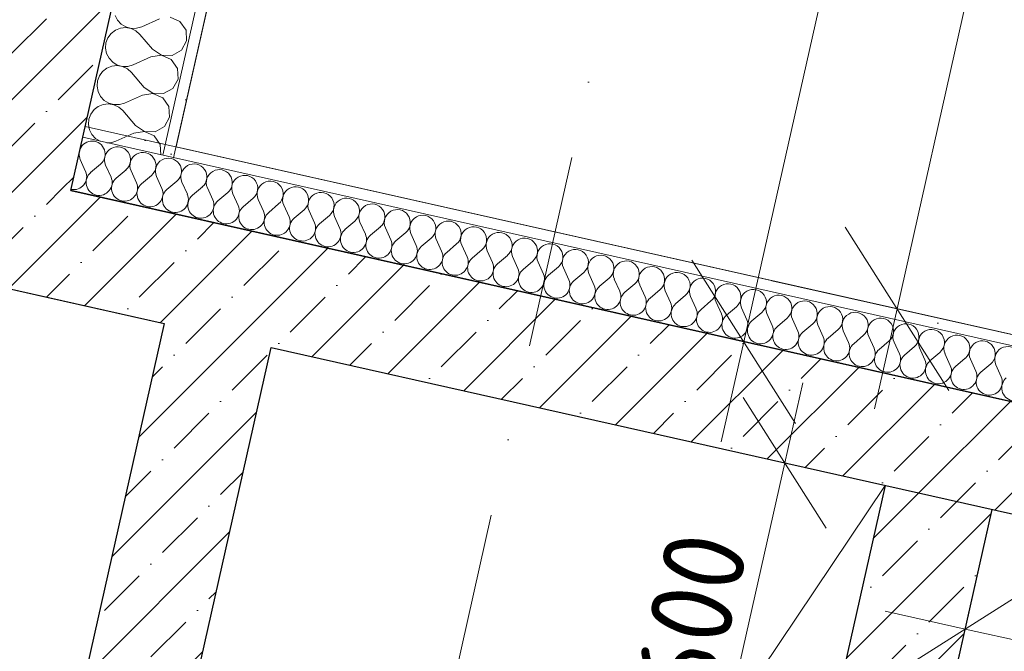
# Model space of a CAD drawing. Header units: millimetres. Extents: x -7218511 to -6645009, y 6003432 to 6221853.
# Tile 83 of 147: x -7176204 to -7174405, y 6147652 to 6148807. Entities that reach past the tile are written whole.
import ezdxf
from ezdxf.enums import TextEntityAlignment as Align

# ---------------------------------------------------------------- set-up
doc = ezdxf.new("R2010")
doc.units = ezdxf.units.MM
doc.header["$MEASUREMENT"] = 0
doc.linetypes.add('Штрихпунктирная', pattern=[670.277762, 352.777767, -176.388884, 0, -141.111112])
for name, color, linetype in [('S - МОП.АР', 7, 'Continuous'), ('АР-Стены_внутренние_пилоны.АР', 7, 'Continuous'), ('АР-Чертеж-Оси_Осевые размеры.АР', 7, 'Continuous'), ('АР-Чертеж-Размеры.АР', 7, 'Continuous'), ('ИОС-Шахты и отверстия.АР', 7, 'Continuous')]:
    doc.layers.add(name, color=color, linetype=linetype)
for name, color, linetype, lineweight in [('АР-вертикальная связь - Лифт.АР_Ном._пера__120', 7, 'Continuous', 0), ('АР-Стены_внутренние_пилоны.АР_Ном._пера__1', 7, 'Continuous', 30), ('АР-Чертеж-Оси_Осевые размеры.АР_Ном._пера__120', 7, 'Continuous', 0), ('АР-Чертеж-Размеры.АР_Ном._пера__1', 7, 'Continuous', 0), ('ИОС-Шахты и отверстия.АР_Ном._пера__1', 7, 'Continuous', 0)]:
    doc.layers.add(name, color=color, linetype=linetype, lineweight=lineweight)
doc.styles.add('РЎР“Р•РќР•Р\xa0Р\x98Р\xa0_РЎРўР\x98Р›Р¬_1', font='GOST_Common.ttf')
doc.styles.add('РЎР“Р•РќР•Р\xa0Р\x98Р\xa0_РЎРўР\x98Р›Р¬_4', font='GOTHIC.TTF')
doc.dimstyles.new('СГЕНЕРИР_СТИЛЬ__1', dxfattribs={"dimtxt": 150, "dimasz": 190, "dimexe": 0.18, "dimexo": 2000, "dimgap": 0, "dimtad": 1, "dimdec": 0, "dimzin": 0, "dimdsep": 46, "dimtxsty": 'РЎР“Р•РќР•Р\xa0Р\x98Р\xa0_РЎРўР\x98Р›Р¬_1', "dimblk": 'ARROWHEAD_6', "dimblk1": 'ARROWHEAD_6', "dimblk2": 'ARROWHEAD_6', "dimcen": 0.09, "dimclrd": 7, "dimclre": 7, "dimclrt": 7, "dimazin": 0, "dimtfac": 1, "dimtdec": 4, "dimtmove": 0, "dimatfit": 3, "dimfxl": 1, "dimtolj": 1, "dimtzin": 0, "dimarcsym": 0})
doc.dimstyles.new('СГЕНЕРИР_СТИЛЬ__2', dxfattribs={"dimtxt": 150, "dimasz": 237.5, "dimexe": 0.18, "dimexo": 0.0625, "dimgap": 0, "dimtad": 1, "dimdec": 0, "dimzin": 0, "dimdsep": 46, "dimtxsty": 'РЎР“Р•РќР•Р\xa0Р\x98Р\xa0_РЎРўР\x98Р›Р¬_1', "dimblk": 'ARROWHEAD_6', "dimblk1": 'ARROWHEAD_6', "dimblk2": 'ARROWHEAD_6', "dimcen": 0.09, "dimse1": 1, "dimse2": 1, "dimclrd": 7, "dimclre": 7, "dimclrt": 7, "dimazin": 0, "dimtfac": 1, "dimtdec": 4, "dimtmove": 0, "dimatfit": 3, "dimfxl": 1, "dimtolj": 1, "dimtzin": 0, "dimarcsym": 0})
doc.dimstyles.new('СГЕНЕРИР_СТИЛЬ__4', dxfattribs={"dimtxt": 150, "dimasz": 190, "dimexe": 0.18, "dimexo": 0.0625, "dimgap": 0, "dimtad": 1, "dimdec": 0, "dimzin": 0, "dimdsep": 46, "dimtxsty": 'РЎР“Р•РќР•Р\xa0Р\x98Р\xa0_РЎРўР\x98Р›Р¬_1', "dimblk": 'ARROWHEAD_6', "dimblk1": 'ARROWHEAD_6', "dimblk2": 'ARROWHEAD_6', "dimcen": 0.09, "dimse1": 1, "dimse2": 1, "dimclrd": 7, "dimclre": 7, "dimclrt": 7, "dimazin": 0, "dimtfac": 1, "dimtdec": 4, "dimtmove": 0, "dimatfit": 3, "dimfxl": 1, "dimtolj": 1, "dimtzin": 0, "dimarcsym": 0})
doc.dimstyles.new('СГЕНЕРИР_СТИЛЬ__5', dxfattribs={"dimtxt": 150, "dimasz": 237.5, "dimexe": 0.18, "dimexo": 0.0625, "dimgap": 0, "dimtad": 1, "dimdec": 0, "dimzin": 0, "dimdsep": 46, "dimtxsty": 'РЎР“Р•РќР•Р\xa0Р\x98Р\xa0_РЎРўР\x98Р›Р¬_1', "dimblk": 'ARROWHEAD_6', "dimblk1": 'ARROWHEAD_6', "dimblk2": 'ARROWHEAD_6', "dimcen": 0.09, "dimse1": 1, "dimse2": 1, "dimclrd": 7, "dimclre": 7, "dimclrt": 7, "dimazin": 0, "dimtfac": 1, "dimtdec": 4, "dimtmove": 2, "dimatfit": 3, "dimfxl": 1, "dimtolj": 1, "dimtzin": 0, "dimarcsym": 0})
pattern_1 = [(45, (-6566190.34, 6562677.8), (-84.852814, 84.852814), []), (45, (-6566232.77, 6562720.22), (-84.852814, 84.852814), [90, -30, 0, -30])]
pattern_2 = [(45, (-6566190.34, 6563027.8), (-111.369318, 111.369318), [0, -105, 0, -157.5]), (110, (-6565840.34, 6563027.8), (148.001588, 53.868173), [0, -77, 0, -133])]

# ---------------------------------------------------------------- blocks, each defined once
blk = doc.blocks.new('Стена_18_3', base_point=(-7175722.5, 6148304.6))
at = {"layer": 'АР-Стены_внутренние_пилоны.АР', "linetype": 'Continuous', "lineweight": 0, "true_color": 0x000000}
h = blk.add_hatch(dxfattribs=at)
h.set_pattern_fill('ЖЕЛЕЗОБЕТОН__PROJECT__0003', color=18, style=0, pattern_type=2)
h.set_pattern_definition(pattern_1)
h.paths.add_polyline_path([(-7176244.1, 6145982.2), (-7175744.4, 6148207.1), (-7175939.5, 6148250.9), (-7176439.3, 6146026)])
at = {"layer": 'АР-Стены_внутренние_пилоны.АР_Ном._пера__1', "color": 7, "linetype": 'Continuous', "lineweight": 30, "flags": 128}
for points in [[(-7175939.5, 6148250.9), (-7176439.3, 6146026)], [(-7176244.1, 6145982.2), (-7175744.4, 6148207.1)]]:
    blk.add_lwpolyline(points, dxfattribs=at)
blk = doc.blocks.new('Стена_27_3', base_point=(-7175681.6, 6150402.2))
at = {"layer": 'АР-Стены_внутренние_пилоны.АР', "linetype": 'Continuous', "lineweight": 0, "true_color": 0x000000}
h = blk.add_hatch(dxfattribs=at)
h.set_pattern_fill('ЖЕЛЕЗОБЕТОН__PROJECT__0003', color=18, style=0, pattern_type=2)
h.set_pattern_definition(pattern_1)
h.paths.add_polyline_path([(-7175898.7, 6150348.5), (-7176305.3, 6148538), (-7176110.2, 6148494.2), (-7175703.5, 6150304.7)])
h = blk.add_hatch(dxfattribs=at)
h.set_pattern_fill('ЖЕЛЕЗОБЕТОН__PROJECT__0003', color=18, style=0, pattern_type=2)
h.set_pattern_definition(pattern_1)
h.paths.add_polyline_path([(-7176305.3, 6148538), (-7176345.2, 6148360.6), (-7176110.2, 6148494.2)])
h = blk.add_hatch(dxfattribs=at)
h.set_pattern_fill('ЖЕЛЕЗОБЕТОН__PROJECT__0003', color=18, style=0, pattern_type=2)
h.set_pattern_definition(pattern_1)
h.paths.add_polyline_path([(-7176345.2, 6148360.6), (-7176349.1, 6148342.9), (-7176154, 6148299.1), (-7176110.2, 6148494.2)])
at = {"layer": 'АР-Стены_внутренние_пилоны.АР_Ном._пера__1', "color": 7, "linetype": 'Continuous', "lineweight": 30, "flags": 128}
for points in [[(-7176110.2, 6148494.2), (-7175659.7, 6150499.8)], [(-7176349.1, 6148342.9), (-7176154, 6148299.1)]]:
    blk.add_lwpolyline(points, dxfattribs=at)
blk = doc.blocks.new('Стена_98_3', base_point=(-7176132.1, 6148396.6))
at = {"layer": 'АР-Стены_внутренние_пилоны.АР', "linetype": 'Continuous', "lineweight": 0, "true_color": 0x000000}
h = blk.add_hatch(dxfattribs=at)
h.set_pattern_fill('ЖЕЛЕЗОБЕТОН__PROJECT__0003', color=18, style=0, pattern_type=2)
h.set_pattern_definition(pattern_1)
h.paths.add_polyline_path([(-7176154, 6148299.1), (-7171939.1, 6147352.4), (-7171895.3, 6147547.6), (-7176110.2, 6148494.2)])
at = {"layer": 'АР-Стены_внутренние_пилоны.АР_Ном._пера__1', "color": 7, "linetype": 'Continuous', "lineweight": 30, "flags": 128}
for points in [[(-7171700.2, 6147503.7), (-7176110.2, 6148494.2)], [(-7176154, 6148299.1), (-7175939.5, 6148250.9)], [(-7175744.4, 6148207.1), (-7171939.1, 6147352.4)]]:
    blk.add_lwpolyline(points, dxfattribs=at)
blk = doc.blocks.new('*X282', base_point=(-6566190.3, 6562677.8))
at = {"layer": 'АР-Стены_внутренние_пилоны.АР_Ном._пера__1', "color": 7, "linetype": 'Continuous', "lineweight": 0}
for p, q in [((-7176092.9, 6148551.1), (-7176083.2, 6148529.3)), ((-7176055.8, 6148542.7), (-7176073.9, 6148527.3)), ((-7176046.5, 6148540.6), (-7176036.7, 6148518.9)), ((-7176009.3, 6148532.3), (-7176027.4, 6148516.8)), ((-7176000, 6148530.2), (-7175990.3, 6148508.5)), ((-7175962.9, 6148521.8), (-7175981, 6148506.4)), ((-7175953.6, 6148519.8), (-7175943.8, 6148498)), ((-7175916.4, 6148511.4), (-7175934.5, 6148495.9)), ((-7175907.1, 6148509.3), (-7175897.3, 6148487.6)), ((-7175869.9, 6148501), (-7175888, 6148485.5)), ((-7175860.6, 6148498.9), (-7175850.9, 6148477.2)), ((-7175823.5, 6148490.5), (-7175841.6, 6148475.1)), ((-7175814.2, 6148488.4), (-7175804.4, 6148466.7)), ((-7175777, 6148480.1), (-7175795.1, 6148464.6)), ((-7175767.7, 6148478), (-7175758, 6148456.3)), ((-7175730.5, 6148469.7), (-7175748.7, 6148454.2)), ((-7175721.3, 6148467.6), (-7175711.5, 6148445.9)), ((-7175684.1, 6148459.2), (-7175702.2, 6148443.8)), ((-7175674.8, 6148457.1), (-7175665, 6148435.4)), ((-7175637.6, 6148448.8), (-7175655.7, 6148433.3)), ((-7175628.3, 6148446.7), (-7175618.6, 6148425)), ((-7175591.2, 6148438.4), (-7175609.3, 6148422.9)), ((-7175581.9, 6148436.3), (-7175572.1, 6148414.6)), ((-7175544.7, 6148427.9), (-7175562.8, 6148412.5)), ((-7175535.4, 6148425.8), (-7175525.6, 6148404.1)), ((-7175498.2, 6148417.5), (-7175516.4, 6148402)), ((-7175488.9, 6148415.4), (-7175479.2, 6148393.7)), ((-7175451.8, 6148407.1), (-7175469.9, 6148391.6)), ((-7175442.5, 6148405), (-7175432.7, 6148383.3)), ((-7175405.3, 6148396.6), (-7175423.4, 6148381.2)), ((-7175396, 6148394.5), (-7175386.3, 6148372.8)), ((-7175358.9, 6148386.2), (-7175377, 6148370.7)), ((-7175349.6, 6148384.1), (-7175339.8, 6148362.4)), ((-7175312.4, 6148375.7), (-7175330.5, 6148360.3)), ((-7175303.1, 6148373.7), (-7175293.3, 6148351.9)), ((-7175265.9, 6148365.3), (-7175284, 6148349.9)), ((-7175256.6, 6148363.2), (-7175246.9, 6148341.5)), ((-7175219.5, 6148354.9), (-7175237.6, 6148339.4)), ((-7175210.2, 6148352.8), (-7175200.4, 6148331.1)), ((-7175173, 6148344.4), (-7175191.1, 6148329)), ((-7175163.7, 6148342.4), (-7175154, 6148320.6)), ((-7175126.5, 6148334), (-7175144.7, 6148318.6)), ((-7175117.3, 6148331.9), (-7175107.5, 6148310.2)), ((-7175080.1, 6148323.6), (-7175098.2, 6148308.1)), ((-7175070.8, 6148321.5), (-7175061, 6148299.8)), ((-7175033.6, 6148313.1), (-7175051.7, 6148297.7)), ((-7175024.3, 6148311.1), (-7175014.6, 6148289.3)), ((-7174987.2, 6148302.7), (-7175005.3, 6148287.2)), ((-7174977.9, 6148300.6), (-7174968.1, 6148278.9)), ((-7174940.7, 6148292.3), (-7174958.8, 6148276.8)), ((-7174931.4, 6148290.2), (-7174921.6, 6148268.5)), ((-7174894.2, 6148281.8), (-7174912.4, 6148266.4)), ((-7174884.9, 6148279.7), (-7174875.2, 6148258)), ((-7174847.8, 6148271.4), (-7174865.9, 6148255.9)), ((-7174838.5, 6148269.3), (-7174828.7, 6148247.6)), ((-7174801.3, 6148261), (-7174819.4, 6148245.5)), ((-7174792, 6148258.9), (-7174782.3, 6148237.2)), ((-7174754.9, 6148250.5), (-7174773, 6148235.1)), ((-7174745.6, 6148248.4), (-7174735.8, 6148226.7)), ((-7174708.4, 6148240.1), (-7174726.5, 6148224.6)), ((-7174699.1, 6148238), (-7174689.3, 6148216.3)), ((-7174661.9, 6148229.7), (-7174680, 6148214.2)), ((-7174652.6, 6148227.6), (-7174642.9, 6148205.9)), ((-7174615.5, 6148219.2), (-7174633.6, 6148203.8)), ((-7174606.2, 6148217.1), (-7174596.4, 6148195.4)), ((-7174569, 6148208.8), (-7174587.1, 6148193.3)), ((-7174559.7, 6148206.7), (-7174549.9, 6148185)), ((-7174522.5, 6148198.4), (-7174540.7, 6148182.9)), ((-7174513.3, 6148196.3), (-7174503.5, 6148174.6)), ((-7174476.1, 6148187.9), (-7174494.2, 6148172.5)), ((-7174466.8, 6148185.8), (-7174457, 6148164.1)), ((-7174429.6, 6148177.5), (-7174447.7, 6148162)), ((-7174420.3, 6148175.4), (-7174410.6, 6148153.7))]:
    blk.add_line(p, q, dxfattribs=at)
for centre, start, end in [((-7176071.2, 6148560.8), 310.4718, 156.6063), ((-7176024.8, 6148550.4), 310.4718, 204.2116), ((-7176071.2, 6148560.8), 178.0771, 204.2116), ((-7175978.3, 6148540), 310.4718, 204.2116), ((-7175931.8, 6148529.5), 310.4718, 204.2116), ((-7175885.4, 6148519.1), 310.4718, 204.2116), ((-7176104.9, 6148519.6), 258.3446, 24.2116), ((-7176058.4, 6148509.1), 130.4718, 257.3417), ((-7176058.4, 6148509.1), 257.3417, 24.2116), ((-7176012, 6148498.7), 130.4718, 257.3417), ((-7175838.9, 6148508.6), 310.4718, 204.2116), ((-7175792.5, 6148498.2), 310.4718, 204.2116), ((-7176012, 6148498.7), 257.3417, 24.2116), ((-7175965.5, 6148488.3), 130.4718, 257.3417), ((-7175965.5, 6148488.3), 257.3417, 24.2116), ((-7175746, 6148487.8), 310.4718, 204.2116), ((-7175699.5, 6148477.3), 310.4718, 204.2116), ((-7175919.1, 6148477.8), 130.4718, 257.3417), ((-7175919.1, 6148477.8), 257.3417, 24.2116), ((-7175872.6, 6148467.4), 130.4718, 257.3417), ((-7175653.1, 6148466.9), 310.4718, 204.2116), ((-7175606.6, 6148456.5), 310.4718, 204.2116), ((-7175872.6, 6148467.4), 257.3417, 24.2116), ((-7175826.1, 6148457), 130.4718, 257.3417), ((-7175826.1, 6148457), 257.3417, 24.2116), ((-7175779.7, 6148446.5), 130.4718, 257.3417), ((-7175560.2, 6148446), 310.4718, 204.2116), ((-7175779.7, 6148446.5), 257.3417, 24.2116), ((-7175733.2, 6148436.1), 130.4718, 257.3417), ((-7175733.2, 6148436.1), 257.3417, 24.2116), ((-7175686.7, 6148425.7), 130.4718, 257.3417), ((-7175513.7, 6148435.6), 310.4718, 204.2116), ((-7175467.2, 6148425.2), 310.4718, 204.2116), ((-7175686.7, 6148425.7), 257.3417, 24.2116), ((-7175640.3, 6148415.2), 130.4718, 257.3417), ((-7175640.3, 6148415.2), 257.3417, 24.2116), ((-7175420.8, 6148414.7), 310.4718, 204.2116), ((-7175374.3, 6148404.3), 310.4718, 204.2116), ((-7175593.8, 6148404.8), 130.4718, 257.3417), ((-7175593.8, 6148404.8), 257.3417, 24.2116), ((-7175547.4, 6148394.4), 130.4718, 257.3417), ((-7175327.8, 6148393.9), 310.4718, 204.2116), ((-7175281.4, 6148383.4), 310.4718, 204.2116), ((-7175547.4, 6148394.4), 257.3417, 24.2116), ((-7175500.9, 6148383.9), 130.4718, 257.3417), ((-7175500.9, 6148383.9), 257.3417, 24.2116), ((-7175454.4, 6148373.5), 130.4718, 257.3417), ((-7175234.9, 6148373), 310.4718, 204.2116), ((-7175454.4, 6148373.5), 257.3417, 24.2116), ((-7175408, 6148363.1), 130.4718, 257.3417), ((-7175408, 6148363.1), 257.3417, 24.2116), ((-7175188.5, 6148362.6), 310.4718, 204.2116), ((-7175142, 6148352.1), 310.4718, 204.2116), ((-7175361.5, 6148352.6), 130.4718, 257.3417), ((-7175361.5, 6148352.6), 257.3417, 24.2116), ((-7175315.1, 6148342.2), 130.4718, 257.3417), ((-7175095.5, 6148341.7), 310.4718, 204.2116), ((-7175049.1, 6148331.3), 310.4718, 204.2116), ((-7175315.1, 6148342.2), 257.3417, 24.2116), ((-7175268.6, 6148331.7), 130.4718, 257.3417), ((-7175268.6, 6148331.7), 257.3417, 24.2116), ((-7175222.1, 6148321.3), 130.4718, 257.3417), ((-7175002.6, 6148320.8), 310.4718, 204.2116), ((-7175222.1, 6148321.3), 257.3417, 24.2116), ((-7175175.7, 6148310.9), 130.4718, 257.3417), ((-7175175.7, 6148310.9), 257.3417, 24.2116), ((-7175129.2, 6148300.4), 130.4718, 257.3417), ((-7174956.2, 6148310.4), 310.4718, 204.2116), ((-7174909.7, 6148299.9), 310.4718, 204.2116), ((-7175129.2, 6148300.4), 257.3417, 24.2116), ((-7175082.7, 6148290), 130.4718, 257.3417), ((-7175082.7, 6148290), 257.3417, 24.2116), ((-7174863.2, 6148289.5), 310.4718, 204.2116), ((-7174816.8, 6148279.1), 310.4718, 204.2116), ((-7175036.3, 6148279.6), 130.4718, 257.3417), ((-7175036.3, 6148279.6), 257.3417, 24.2116), ((-7174989.8, 6148269.1), 130.4718, 257.3417), ((-7174770.3, 6148268.6), 310.4718, 204.2116), ((-7174723.8, 6148258.2), 310.4718, 204.2116), ((-7174989.8, 6148269.1), 257.3417, 24.2116), ((-7174943.4, 6148258.7), 130.4718, 257.3417), ((-7174943.4, 6148258.7), 257.3417, 24.2116), ((-7174896.9, 6148248.3), 130.4718, 257.3417), ((-7174677.4, 6148247.8), 310.4718, 204.2116), ((-7174896.9, 6148248.3), 257.3417, 24.2116), ((-7174850.4, 6148237.8), 130.4718, 257.3417), ((-7174850.4, 6148237.8), 257.3417, 24.2116), ((-7174804, 6148227.4), 130.4718, 257.3417), ((-7174630.9, 6148237.3), 310.4718, 204.2116), ((-7174584.5, 6148226.9), 310.4718, 204.2116), ((-7174804, 6148227.4), 257.3417, 24.2116), ((-7174757.5, 6148217), 130.4718, 257.3417), ((-7174538, 6148216.5), 310.4718, 204.2116), ((-7174491.5, 6148206), 310.4718, 204.2116), ((-7174757.5, 6148217), 257.3417, 24.2116), ((-7174711, 6148206.5), 130.4718, 257.3417), ((-7174711, 6148206.5), 257.3417, 24.2116), ((-7174664.6, 6148196.1), 130.4718, 257.3417), ((-7174445.1, 6148195.6), 310.4718, 204.2116), ((-7174398.6, 6148185.2), 310.4718, 204.2116), ((-7174664.6, 6148196.1), 257.3417, 24.2116), ((-7174618.1, 6148185.7), 130.4718, 257.3417), ((-7174618.1, 6148185.7), 257.3417, 24.2116), ((-7174571.7, 6148175.2), 130.4718, 257.3417), ((-7174571.7, 6148175.2), 257.3417, 24.2116), ((-7174525.2, 6148164.8), 130.4718, 257.3417), ((-7174525.2, 6148164.8), 257.3417, 24.2116), ((-7174478.7, 6148154.4), 130.4718, 257.3417), ((-7174478.7, 6148154.4), 257.3417, 24.2116), ((-7174432.3, 6148143.9), 130.4718, 257.3417), ((-7174432.3, 6148143.9), 257.3417, 24.2116), ((-7174385.8, 6148133.5), 130.4718, 257.3417)]:
    blk.add_arc(centre, 23.8, start, end, dxfattribs=at)
blk = doc.blocks.new('Стена_123_3', base_point=(-7176110.2, 6148493.9))
at = {"layer": 'АР-Стены_внутренние_пилоны.АР', "linetype": 'Continuous', "lineweight": 0, "true_color": 0x000000}
h = blk.add_hatch(dxfattribs=at)
h.set_pattern_fill('ШТУКАТУРКА__ГИПС_01_0003', color=18, style=0, pattern_type=2)
h.set_pattern_definition(pattern_2)
h.paths.add_polyline_path([(-7168181.7, 6146836.2), (-7176083.9, 6148611), (-7176088.3, 6148591.5), (-7168186.1, 6146816.7)])
at = {"layer": 'АР-Стены_внутренние_пилоны.АР_Ном._пера__1', "color": 7, "linetype": 'Continuous', "lineweight": 0}
blk.add_line((-7168186.1, 6146816.7), (-7176088.3, 6148591.5), dxfattribs=at)
at = {"layer": 'АР-Стены_внутренние_пилоны.АР_Ном._пера__1', "color": 7, "linetype": 'Continuous', "lineweight": 0, "flags": 128}
for points in [[(-7168181.7, 6146836.2), (-7176083.9, 6148611)], [(-7176110.2, 6148493.9), (-7168208, 6146719.1)]]:
    blk.add_lwpolyline(points, dxfattribs=at)
at = {"layer": 'АР-Стены_внутренние_пилоны.АР', "color": 7, "lineweight": 0}
blk.add_blockref('*X282', (-6566190.3, 6562677.8), dxfattribs=at)
blk = doc.blocks.new('Стена_169_3', base_point=(-7174524.8, 6147933.2))
at = {"layer": 'АР-Стены_внутренние_пилоны.АР', "linetype": 'Continuous', "lineweight": 0, "true_color": 0x000000}
h = blk.add_hatch(dxfattribs=at)
h.set_pattern_fill('ЖЕЛЕЗОБЕТОН__PROJECT__0003', color=18, style=0, pattern_type=2)
h.set_pattern_definition(pattern_1)
h.paths.add_polyline_path([(-7174810.7, 6146204), (-7174427.3, 6147911.2), (-7174622.4, 6147955.1), (-7175005.9, 6146247.8)])
at = {"layer": 'АР-Стены_внутренние_пилоны.АР_Ном._пера__1', "color": 7, "linetype": 'Continuous', "lineweight": 30, "flags": 128}
for points in [[(-7174622.4, 6147955.1), (-7175049.7, 6146052.7)], [(-7174810.7, 6146204), (-7174427.3, 6147911.2)]]:
    blk.add_lwpolyline(points, dxfattribs=at)
blk = doc.blocks.new('Стандартный Маркер Сетки[7]_3', base_point=(-7174682.2, 6150838.4))
at = {"layer": 'АР-Чертеж-Оси_Осевые размеры.АР_Ном._пера__120', "color": 7, "linetype": 'Штрихпунктирная', "lineweight": 0}
blk.add_line((-7174901.3, 6149862.7), (-7179463.8, 6129548.3), dxfattribs=at)
at = {"layer": 'АР-Чертеж-Оси_Осевые размеры.АР_Ном._пера__120', "color": 7, "lineweight": 0, "style": 'РЎР“Р•РќР•Р\xa0Р\x98Р\xa0_РЎРўР\x98Р›Р¬_4'}
blk.add_attdef('AC_MarkerText_1', text='', height=350, rotation=347.3417, dxfattribs=at).set_placement((-7179722.6, 6128265.8), align=Align.TOP_CENTER)
blk = doc.blocks.new('Стандартный Маркер Сетки[36]_3', base_point=(-7174682.2, 6150838.4))
at = {"layer": 'АР-Чертеж-Оси_Осевые размеры.АР_Ном._пера__120', "color": 7, "linetype": 'Штрихпунктирная', "lineweight": 0}
blk.add_line((-7174901.3, 6149862.7), (-7179463.8, 6129548.3), dxfattribs=at)
at = {"layer": 'АР-Чертеж-Оси_Осевые размеры.АР_Ном._пера__120', "color": 7, "lineweight": 0, "style": 'РЎР“Р•РќР•Р\xa0Р\x98Р\xa0_РЎРўР\x98Р›Р¬_4'}
blk.add_attdef('AC_MarkerText_1', text='', height=350, rotation=347.3417, dxfattribs=at).set_placement((-7179722.6, 6128265.8), align=Align.TOP_CENTER)
blk = doc.blocks.new('*D585', base_point=(-6566190.3, 6562677.8))
at = {"layer": 'АР-Чертеж-Размеры.АР_Ном._пера__1', "color": 7, "linetype": 'Continuous', "lineweight": 0, "transparency": 16777216}
for p, q in [((-7174031.6, 6150812.3), (-7174072.7, 6150629.3)), ((-7173978.1, 6150480), (-7174167.2, 6150778.7)), ((-7174301.4, 6150680.7), (-7173844, 6150578)), ((-7174072.7, 6150629.3), (-7174600.8, 6148277.9)), ((-7174695.4, 6148427.3), (-7174506.2, 6148128.6)), ((-7174829.5, 6148329.3), (-7174372.1, 6148226.5)), ((-7174600.8, 6148277.9), (-7174641.9, 6148095))]:
    blk.add_line(p, q, dxfattribs=at)
at = {"layer": 'АР-Чертеж-Размеры.АР_Ном._пера__1', "color": 7, "lineweight": 0, "transparency": 16777216, "insert": (-7174416.6, 6149234.9), "char_height": 150, "attachment_point": 7, "rotation": 77.3417, "style": 'РЎР“Р•РќР•Р\xa0Р\x98Р\xa0_РЎРўР\x98Р›Р¬_1'}
blk.add_mtext('\\A1;{\\pql;\\fGOST Common|b0|i0|c204|p0;\\W1.000000;2\xa0410}', dxfattribs=at)
blk = doc.blocks.new('ARROWHEAD_6')
at = {"color": 0, "linetype": 'Continuous', "lineweight": 0}
for p, q in [((-0.5, -0.5), (0.5, 0.5)), ((0, 0), (-1, 0))]:
    blk.add_line(p, q, dxfattribs=at)
blk = doc.blocks.new('*D590', base_point=(-6566190.3, 6562677.8))
at = {"layer": 'АР-Чертеж-Размеры.АР_Ном._пера__1', "color": 7, "linetype": 'Continuous', "lineweight": 0, "transparency": 16777216}
for p, q in [((-7173640, 6148161.2), (-7173564.4, 6148497.9)), ((-7173846.3, 6148300.9), (-7173887.4, 6148118)), ((-7173982, 6148267.3), (-7173792.9, 6147968.6)), ((-7174116.1, 6148169.3), (-7173658.8, 6148066.6)), ((-7173645, 6148139.1), (-7173640, 6148161.2)), ((-7173819.2, 6147851.3), (-7174008.4, 6148150)), ((-7173900.6, 6148059.3), (-7173645, 6148139.1)), ((-7173887.4, 6148118), (-7173913.8, 6148000.6)), ((-7174142.5, 6148052), (-7173685.1, 6147949.3)), ((-7173900.6, 6148059.3), (-7173869.3, 6148042.9)), ((-7173913.8, 6148000.6), (-7173954.9, 6147817.7))]:
    blk.add_line(p, q, dxfattribs=at)
at = {"layer": 'АР-Чертеж-Размеры.АР_Ном._пера__1', "color": 7, "lineweight": 0, "transparency": 16777216, "insert": (-7173459.5, 6148150), "char_height": 150, "attachment_point": 7, "rotation": 77.3417, "style": 'РЎР“Р•РќР•Р\xa0Р\x98Р\xa0_РЎРўР\x98Р›Р¬_1'}
blk.add_mtext('\\A1;{\\pql;\\fGOST Common|b0|i0|c204|p0;\\W1.000000;120}', dxfattribs=at)
blk = doc.blocks.new('*D591', base_point=(-6566190.3, 6562677.8))
at = {"layer": 'АР-Чертеж-Размеры.АР_Ном._пера__1', "color": 7, "linetype": 'Continuous', "lineweight": 0, "transparency": 16777216}
for p, q in [((-7174280.9, 6150888.8), (-7174322, 6150705.8)), ((-7174227.4, 6150556.5), (-7174416.6, 6150855.2)), ((-7174550.7, 6150757.2), (-7174093.3, 6150654.5)), ((-7174322, 6150705.8), (-7174880.8, 6148217.8)), ((-7174975.4, 6148367.2), (-7174786.3, 6148068.4)), ((-7175109.5, 6148269.2), (-7174652.1, 6148166.4)), ((-7174880.8, 6148217.8), (-7174921.9, 6148034.9))]:
    blk.add_line(p, q, dxfattribs=at)
at = {"layer": 'АР-Чертеж-Размеры.АР_Ном._пера__1', "color": 7, "lineweight": 0, "transparency": 16777216, "insert": (-7174682.9, 6149235.7), "char_height": 150, "attachment_point": 7, "rotation": 77.3411, "style": 'РЎР“Р•РќР•Р\xa0Р\x98Р\xa0_РЎРўР\x98Р›Р¬_1'}
blk.add_mtext('\\A1;{\\pql;\\fGOST Common|b0|i0|c204|p0;\\W1.000000;2\xa0550}', dxfattribs=at)
blk = doc.blocks.new('*D596', base_point=(-6566190.3, 6562677.8))
at = {"layer": 'АР-Чертеж-Размеры.АР_Ном._пера__1', "color": 7, "linetype": 'Continuous', "lineweight": 0, "transparency": 16777216}
for p, q in [((-7174517.4, 6147509.7), (-7174435.2, 6147875.6)), ((-7174356.8, 6147768.3), (-7174595.7, 6147617)), ((-7174622.6, 6147725.5), (-7174476.3, 6147692.6)), ((-7174476.3, 6147692.6), (-7171988.2, 6147133.8)), ((-7172029.3, 6146950.9), (-7171947.1, 6147316.8)), ((-7172107.7, 6147058.2), (-7171868.7, 6147209.5)), ((-7171988.2, 6147133.8), (-7171841.9, 6147100.9))]:
    blk.add_line(p, q, dxfattribs=at)
at = {"layer": 'АР-Чертеж-Размеры.АР_Ном._пера__1', "color": 7, "lineweight": 0, "transparency": 16777216, "insert": (-7173458.3, 6147494.7), "char_height": 150, "attachment_point": 7, "rotation": 347.3417, "style": 'РЎР“Р•РќР•Р\xa0Р\x98Р\xa0_РЎРўР\x98Р›Р¬_1'}
blk.add_mtext('\\A1;{\\pql;\\fGOST Common|b0|i0|c204|p0;\\W1.000000;2\xa0550}', dxfattribs=at)
blk = doc.blocks.new('*X701', base_point=(-6566190.3, 6562677.8))
at = {"layer": 'АР-Стены_внутренние_пилоны.АР_Ном._пера__1', "color": 7, "linetype": 'Continuous', "lineweight": 0}
for p, q in [((-7176029.1, 6148814.5), (-7176024.6, 6148805.7)), ((-7176024.6, 6148805.7), (-7176017.9, 6148798.5)), ((-7175948.1, 6148808.2), (-7175980.7, 6148793.6)), ((-7175910.9, 6148803.3), (-7175928.8, 6148811.1)), ((-7175899.7, 6148787.3), (-7175910.9, 6148803.3)), ((-7176028.7, 6148787.5), (-7176036.5, 6148781.4)), ((-7176019.6, 6148791.1), (-7176028.7, 6148787.5)), ((-7176009.8, 6148792.2), (-7176019.6, 6148791.1)), ((-7176017.9, 6148798.5), (-7176009.5, 6148793.4)), ((-7176000.1, 6148790.5), (-7176009.8, 6148792.2)), ((-7176009.5, 6148793.4), (-7176000, 6148790.7)), ((-7175991.2, 6148786.2), (-7176000.1, 6148790.5)), ((-7176000, 6148790.7), (-7175990.2, 6148790.8)), ((-7175983.8, 6148779.6), (-7175991.2, 6148786.2)), ((-7175990.2, 6148790.8), (-7175980.7, 6148793.6)), ((-7175898.6, 6148767.8), (-7175899.7, 6148787.3)), ((-7176042.4, 6148773.5), (-7176045.9, 6148764.3)), ((-7176036.5, 6148781.4), (-7176042.4, 6148773.5)), ((-7175960.7, 6148752.5), (-7175983.8, 6148779.6)), ((-7175908, 6148750.7), (-7175898.6, 6148767.8)), ((-7176045.9, 6148764.3), (-7176046.7, 6148754.5)), ((-7176046.7, 6148754.5), (-7176044.8, 6148744.8)), ((-7175960.7, 6148752.5), (-7175944.4, 6148741.6)), ((-7175924.9, 6148741), (-7175908, 6148750.7)), ((-7176044.8, 6148744.8), (-7176040.3, 6148736)), ((-7176040.3, 6148736), (-7176033.6, 6148728.8)), ((-7175963.8, 6148738.5), (-7175996.4, 6148723.9)), ((-7175944.5, 6148741.4), (-7175963.8, 6148738.5)), ((-7175926.6, 6148733.6), (-7175944.5, 6148741.4)), ((-7175944.4, 6148741.6), (-7175924.9, 6148741)), ((-7175915.4, 6148717.6), (-7175926.6, 6148733.6)), ((-7176044.4, 6148717.8), (-7176052.2, 6148711.7)), ((-7176035.2, 6148721.4), (-7176044.4, 6148717.8)), ((-7176025.4, 6148722.5), (-7176035.2, 6148721.4)), ((-7176033.6, 6148728.8), (-7176025.2, 6148723.7)), ((-7176015.7, 6148720.8), (-7176025.4, 6148722.5)), ((-7176025.2, 6148723.7), (-7176015.7, 6148721)), ((-7176015.7, 6148721), (-7176005.8, 6148721.1)), ((-7176006.9, 6148716.5), (-7176015.7, 6148720.8)), ((-7175999.5, 6148709.9), (-7176006.9, 6148716.5)), ((-7176005.8, 6148721.1), (-7175996.4, 6148723.9)), ((-7175914.3, 6148698.1), (-7175915.4, 6148717.6)), ((-7176061.5, 6148694.6), (-7176062.3, 6148684.8)), ((-7176058, 6148703.8), (-7176061.5, 6148694.6)), ((-7176052.2, 6148711.7), (-7176058, 6148703.8)), ((-7175976.3, 6148682.8), (-7175999.5, 6148709.9)), ((-7175923.6, 6148681), (-7175914.3, 6148698.1)), ((-7176062.3, 6148684.8), (-7176060.4, 6148675.1)), ((-7175976.3, 6148682.8), (-7175960.1, 6148672)), ((-7175940.6, 6148671.3), (-7175923.6, 6148681)), ((-7176060.4, 6148675.1), (-7176055.9, 6148666.3)), ((-7176055.9, 6148666.3), (-7176049.2, 6148659.1)), ((-7176049.2, 6148659.1), (-7176040.8, 6148654)), ((-7175979.4, 6148668.8), (-7176012, 6148654.2)), ((-7175960.1, 6148671.7), (-7175979.4, 6148668.8)), ((-7175960.1, 6148672), (-7175940.6, 6148671.3)), ((-7175942.2, 6148663.9), (-7175960.1, 6148671.7)), ((-7175931, 6148647.9), (-7175942.2, 6148663.9)), ((-7176067.8, 6148642.1), (-7176073.7, 6148634.1)), ((-7176060, 6148648.1), (-7176067.8, 6148642.1)), ((-7176050.9, 6148651.7), (-7176060, 6148648.1)), ((-7176041.1, 6148652.8), (-7176050.9, 6148651.7)), ((-7176031.4, 6148651.1), (-7176041.1, 6148652.8)), ((-7176040.8, 6148654), (-7176031.3, 6148651.4)), ((-7176022.5, 6148646.8), (-7176031.4, 6148651.1)), ((-7176031.3, 6148651.4), (-7176021.5, 6148651.4)), ((-7176015.1, 6148640.3), (-7176022.5, 6148646.8)), ((-7176021.5, 6148651.4), (-7176012, 6148654.2)), ((-7175929.9, 6148628.4), (-7175931, 6148647.9)), ((-7176077.2, 6148624.9), (-7176078, 6148615.1)), ((-7176073.7, 6148634.1), (-7176077.2, 6148624.9)), ((-7175992, 6148613.1), (-7176015.1, 6148640.3)), ((-7175939.3, 6148611.3), (-7175929.9, 6148628.4)), ((-7176078, 6148615.1), (-7176076.1, 6148605.4)), ((-7176076.1, 6148605.4), (-7176071.6, 6148596.6)), ((-7175992, 6148613.1), (-7175975.7, 6148602.3)), ((-7175956.2, 6148601.6), (-7175939.3, 6148611.3)), ((-7176071.6, 6148596.6), (-7176064.9, 6148589.4)), ((-7176064.9, 6148589.4), (-7176056.6, 6148584.4)), ((-7175995.1, 6148599.1), (-7176027.7, 6148584.5)), ((-7175975.8, 6148602), (-7175995.1, 6148599.1)), ((-7175957.9, 6148594.2), (-7175975.8, 6148602)), ((-7175975.7, 6148602.3), (-7175956.2, 6148601.6)), ((-7175946.7, 6148578.2), (-7175957.9, 6148594.2)), ((-7176044.6, 6148581.7), (-7176037.1, 6148581.7)), ((-7176037.1, 6148581.7), (-7176027.7, 6148584.5)), ((-7175945.6, 6148559.5), (-7175946.7, 6148578.2))]:
    blk.add_line(p, q, dxfattribs=at)
blk = doc.blocks.new('Стена_236_3', base_point=(-7176088.3, 6148591.5))
at = {"layer": 'АР-Стены_внутренние_пилоны.АР', "linetype": 'Continuous', "lineweight": 0, "true_color": 0x000000}
h = blk.add_hatch(dxfattribs=at)
h.set_pattern_fill('ШТУКАТУРКА__ГИПС_01_0003', color=18, style=0, pattern_type=2)
h.set_pattern_definition(pattern_2)
h.paths.add_polyline_path([(-7175922.5, 6148554.2), (-7175389.9, 6150925.2), (-7175409.4, 6150929.6), (-7175942, 6148558.6)])
at = {"layer": 'АР-Стены_внутренние_пилоны.АР_Ном._пера__1', "color": 7, "linetype": 'Continuous', "lineweight": 0}
blk.add_line((-7175942, 6148558.6), (-7175409.4, 6150929.6), dxfattribs=at)
at = {"layer": 'АР-Стены_внутренние_пилоны.АР_Ном._пера__1', "color": 7, "linetype": 'Continuous', "lineweight": 0, "flags": 128}
for points in [[(-7175555.8, 6150962.4), (-7176088.3, 6148591.5)], [(-7175922.5, 6148554.2), (-7175389.9, 6150925.2)]]:
    blk.add_lwpolyline(points, dxfattribs=at)
at = {"layer": 'АР-Стены_внутренние_пилоны.АР', "color": 7, "lineweight": 0}
blk.add_blockref('*X701', (-6566190.3, 6562677.8), dxfattribs=at)
blk = doc.blocks.new('Символ Проема в Полу 21[60]_3', base_point=(-7175875.8, 6147621.4))
at = {"layer": 'ИОС-Шахты и отверстия.АР_Ном._пера__1', "color": 7, "linetype": 'Continuous', "lineweight": 0, "flags": 128}
for points in [[(-7174880.8, 6147569.9), (-7174622.3, 6147955.1), (-7175744.3, 6148207), (-7175875.8, 6147621.4)], [(-7175875.8, 6147621.4), (-7174753.9, 6147369.4), (-7174622.3, 6147955.1), (-7174880.8, 6147569.9)]]:
    blk.add_lwpolyline(points, close=True, dxfattribs=at)
blk = doc.blocks.new('*D792', base_point=(-6566190.3, 6562677.8))
at = {"layer": 'АР-Чертеж-Размеры.АР_Ном._пера__1', "color": 7, "linetype": 'Continuous', "lineweight": 0, "transparency": 16777216}
for p, q in [((-7174806.1, 6147996.3), (-7174773.2, 6148142.7)), ((-7174730.4, 6147876.8), (-7174881.7, 6148115.8)), ((-7174623.1, 6147955.2), (-7174989, 6148037.4)), ((-7174937.6, 6147410.6), (-7174806.1, 6147996.3)), ((-7175013.3, 6147530.1), (-7174862, 6147291.2)), ((-7174754.7, 6147369.6), (-7175120.6, 6147451.7)), ((-7174970.5, 6147264.3), (-7174937.6, 6147410.6))]:
    blk.add_line(p, q, dxfattribs=at)
at = {"layer": 'АР-Чертеж-Размеры.АР_Ном._пера__1', "color": 7, "lineweight": 0, "transparency": 16777216, "insert": (-7174936, 6147554.8), "char_height": 150, "attachment_point": 7, "rotation": 77.3417, "style": 'РЎР“Р•РќР•Р\xa0Р\x98Р\xa0_РЎРўР\x98Р›Р¬_1'}
blk.add_mtext('\\A1;{\\pql;\\fGOST Common|b0|i0|c204|p0;\\W1.000000;600}', dxfattribs=at)

msp = doc.modelspace()

# ---------------------------------------------------------------- linework, layer by layer
at = {"layer": 'S - МОП.АР', "color": 254, "linetype": 'Continuous', "lineweight": 0, "true_color": 0xdadada, "flags": 128}
for points in [[(-7182742.7, 6149631), (-7183916.2, 6144405.8), (-7177667.2, 6143002.3), (-7177662.8, 6143021.8), (-7177662.8, 6143021.8), (-7177526.9, 6143626.8), (-7177545.3, 6143631), (-7177164.2, 6145328), (-7177165.3, 6145328.2), (-7176981.2, 6146147.8), (-7176864.8, 6146666.3), (-7176322.8, 6146544.6), (-7175939.5, 6148251), (-7176368.6, 6148347.4), (-7175918.2, 6150352.9), (-7177284.7, 6150659.8), (-7177240.8, 6150855), (-7178801.9, 6151205.6), (-7178850.1, 6150991), (-7178947.7, 6151012.9), (-7179000.3, 6150778.8), (-7179425.4, 6148885.9)], [(-7175918, 6148574), (-7168201.1, 6146840.9), (-7167673.1, 6149192), (-7175389.9, 6150925.2)]]:
    msp.add_lwpolyline(points, close=True, dxfattribs=at)
at = {"layer": 'АР-вертикальная связь - Лифт.АР_Ном._пера__120', "color": 7, "linetype": 'Continuous', "lineweight": 0}
msp.add_lwpolyline([(-7171939.1, 6147352.4), (-7174427.2, 6147911.2), (-7174810.7, 6146203.8), (-7172322.6, 6145645)], close=True, dxfattribs=at)

# ---------------------------------------------------------------- block references
at = {"layer": 'АР-Стены_внутренние_пилоны.АР', "color": 7, "lineweight": 0}
for name, p in [('Стена_236_3', (-7176088.3, 6148591.5)), ('Стена_27_3', (-7175681.6, 6150402.2)), ('Стена_123_3', (-7176110.2, 6148493.9)), ('Стена_98_3', (-7176132.1, 6148396.6)), ('Стена_18_3', (-7175722.5, 6148304.6)), ('Стена_169_3', (-7174524.8, 6147933.2))]:
    msp.add_blockref(name, p, dxfattribs=at)
at = {"layer": 'АР-Чертеж-Оси_Осевые размеры.АР', "color": 8, "linetype": 'Continuous', "lineweight": 15}
for name in ['Стандартный Маркер Сетки[7]_3', 'Стандартный Маркер Сетки[36]_3']:
    msp.add_blockref(name, (-7174682.2, 6150838.4), dxfattribs=at)
at = {"layer": 'ИОС-Шахты и отверстия.АР', "color": 7, "linetype": 'Continuous', "lineweight": 0}
msp.add_blockref('Символ Проема в Полу 21[60]_3', (-7175875.8, 6147621.4), dxfattribs=at)

# ---------------------------------------------------------------- dimensions: what is measured, and where the dimension line sits
at = {"layer": 'АР-Чертеж-Размеры.АР', "color": 7, "linetype": 'Continuous', "lineweight": 0}
for base, p1, p2, angle, dimstyle, picture, middle, turn in [((-7174880.8, 6148217.8), (-7175551.4, 6150982), (-7176110.2, 6148493.9), 257.3411, 'СГЕНЕРИР_СТИЛЬ__2', '*D591', (-7174699.7, 6149503.2), 77.3411), ((-7174600.8, 6148277.9), (-7175389.9, 6150925.2), (-7175225.7, 6148418.3), 257.3417, 'СГЕНЕРИР_СТИЛЬ__2', '*D585', (-7174433.4, 6149502.4), 77.3417), ((-7173913.8, 6148000.6), (-7175918, 6148574), (-7176110.2, 6148493.9), 257.3417, 'СГЕНЕРИР_СТИЛЬ__5', '*D590', (-7173495.2, 6148333.5), 77.3417), ((-7174806.1, 6147996.3), (-7174753.9, 6147369.4), (-7174622.3, 6147955.1), 77.3417, 'СГЕНЕРИР_СТИЛЬ__1', '*D792', (-7174971.6, 6147738.3), 77.3417), ((-7171988.2, 6147133.8), (-7174711.3, 6146646.1), (-7172130.9, 6146498.6), 347.3417, 'СГЕНЕРИР_СТИЛЬ__4', '*D596', (-7173190.8, 6147511.5), 347.3417)]:
    dim = msp.add_linear_dim(base=base, p1=p1, p2=p2, angle=angle, dimstyle=dimstyle, dxfattribs=at)
    dim.commit()
    dim.dimension.update_dxf_attribs({"geometry": picture, "text_midpoint": middle, "dimtype": 160, "text_rotation": turn})

doc.saveas('drawing.dxf')
